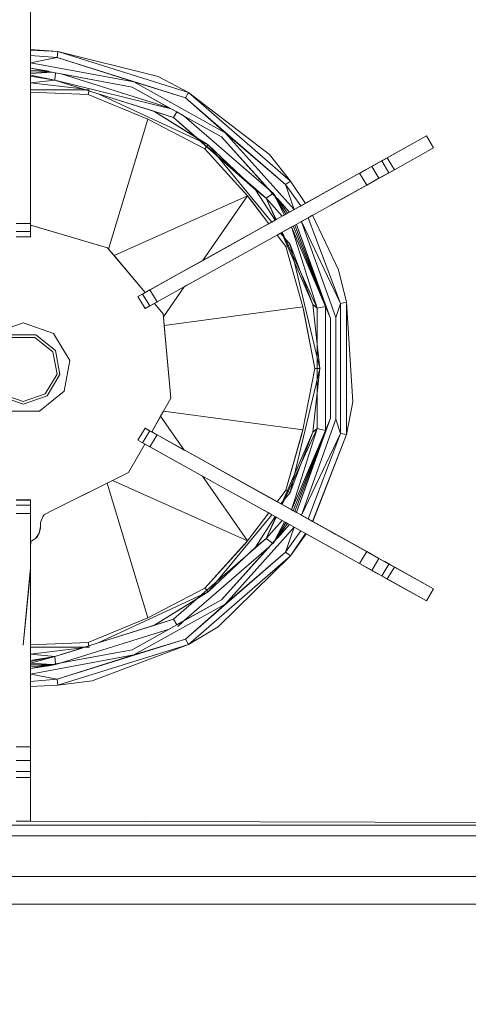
# Model space of a CAD drawing. Header units: millimetres. Extents: x -38341 to 3709, y -10682 to 48718.
# Tile 90 of 111: x -2793 to -2711, y 38391 to 38570. Entities that reach past the tile are written whole.
import ezdxf

# ---------------------------------------------------------------- set-up
doc = ezdxf.new("R2010")
doc.units = ezdxf.units.MM
doc.header["$LTSCALE"] = 50
for name, color, linetype, lineweight in [('02モデリング-03スラブ-仕上げ', 7, 'Continuous', 5), ('02モデリング-03スラブ-仕上げ_ハッチング', 7, 'Continuous', 5), ('08設備機器-流し台', 7, 'Continuous', 5), ('08設備機器-流し台_ハッチング', 7, 'Continuous', 5), ('一般', 7, 'Continuous', 5)]:
    doc.layers.add(name, color=color, linetype=linetype, lineweight=lineweight)
doc.styles.get("Standard").update_dxf_attribs({"font": 'txt', "bigfont": 'BIGFONT.SHX'})

# ---------------------------------------------------------------- blocks, each defined once
blk = doc.blocks.new('グループ-233')
at = {"color": 255, "linetype": 'Continuous', "lineweight": 5, "transparency": 33554687}
blk.add_wipeout([(11725, 4717.5), (11725, 2532.5), (8942.5, 2532.5), (8942.5, 4717.5)], dxfattribs=at).dxf.layer = '02モデリング-03スラブ-仕上げ_ハッチング'
blk.add_wipeout([(11725, 4717.5), (11725, 2532.5), (8942.5, 2532.5), (8942.5, 4717.5)], dxfattribs=at).dxf.layer = '02モデリング-03スラブ-仕上げ_ハッチング'
at = {"layer": '02モデリング-03スラブ-仕上げ', "color": 0, "flags": 1}
for tag in ['instanceID', 'IFC_UUID']:
    blk.add_attdef(tag, (8942.5, 2532.5), '', height=0.18, dxfattribs=at)
blk = doc.blocks.new('グループ-234')
at = {"color": 255, "linetype": 'Continuous', "lineweight": 5, "transparency": 33554687}
blk.add_wipeout([(4822.5, 585), (4822.5, 5617.5), (8877.5, 5617.5), (8877.5, 2467.5), (11022.5, 2467.5), (11022.5, 2117.5), (11677.5, 2117.5), (11677.5, 572.5), (11227.5, 572.5), (11227.5, 122.5), (5272.5, 122.5), (5272.5, 572.5), (4822.5, 572.5)], dxfattribs=at).dxf.layer = '02モデリング-03スラブ-仕上げ_ハッチング'
blk.add_wipeout([(4822.5, 585), (4822.5, 5617.5), (8877.5, 5617.5), (8877.5, 2467.5), (11022.5, 2467.5), (11022.5, 2117.5), (11677.5, 2117.5), (11677.5, 572.5), (11227.5, 572.5), (11227.5, 122.5), (5272.5, 122.5), (5272.5, 572.5), (4822.5, 572.5)], dxfattribs=at).dxf.layer = '02モデリング-03スラブ-仕上げ_ハッチング'
at = {"layer": '02モデリング-03スラブ-仕上げ', "color": 0, "flags": 1}
for tag in ['instanceID', 'IFC_UUID']:
    blk.add_attdef(tag, (4822.5, 122.5), '', height=0.18, dxfattribs=at)
blk = doc.blocks.new('グループ-264')
at = {"color": 255, "linetype": 'Continuous', "lineweight": 18, "transparency": 33554687}
blk.add_wipeout([(10819.71, 3210.25), (10819.71, 3197.25), (10829.05, 3197.25), (10829.05, 3210.25), (11597.94, 3210.25), (11597.94, 3197.25), (11602.61, 3197.25), (11602.61, 2547.25), (8956.63, 2547.25), (8956.63, 3197.25), (8961.3, 3197.25), (8961.3, 3210.25), (10041.48, 3210.25), (10041.48, 3197.25), (10050.82, 3197.25), (10050.82, 3210.25)], dxfattribs=at).dxf.layer = '08設備機器-流し台_ハッチング'
at = {"layer": '08設備機器-流し台', "color": 7, "linetype": 'Continuous', "lineweight": 13, "transparency": 33554687}
for p, q in [((11136.97, 2908.94), (11136.97, 2866.58)), ((11136.97, 2898.14), (11136.97, 2898)), ((11136.97, 2898.14), (11141.94, 2897.77)), ((11141.94, 2897.77), (11136.97, 2898)), ((11136.97, 2898), (11136.97, 2897.07)), ((11141.94, 2897.77), (11136.97, 2898)), ((11136.97, 2897.97), (11136.97, 2893.96)), ((11136.97, 2897.07), (11136.97, 2895.73)), ((11141.82, 2896.68), (11136.97, 2897.07)), ((11141.94, 2897.77), (11141.82, 2896.68)), ((11165.68, 2890.34), (11141.94, 2897.77)), ((11160.14, 2893.23), (11141.94, 2897.77)), ((11141.82, 2896.68), (11136.97, 2895.73)), ((11136.97, 2895.73), (11136.97, 2894.74)), ((11155.77, 2892.25), (11136.97, 2895.73)), ((11155.77, 2892.25), (11141.82, 2896.68)), ((11165.11, 2889.39), (11141.82, 2896.68)), ((11136.97, 2894.74), (11136.97, 2894.4)), ((11136.97, 2894.74), (11140.29, 2894.22)), ((11155.42, 2891.32), (11136.97, 2894.74)), ((11136.97, 2894.4), (11136.97, 2894.07)), ((11140.27, 2894.13), (11136.97, 2894.4)), ((11140.27, 2894.04), (11136.97, 2894.07)), ((11141.01, 2893.99), (11136.97, 2893.75)), ((11136.97, 2893.75), (11136.97, 2893.48)), ((11141.38, 2892.55), (11136.97, 2893.48)), ((11136.97, 2893.3), (11136.97, 2892.11)), ((11141.38, 2892.55), (11136.97, 2893.3)), ((11141.52, 2893.9), (11141.01, 2893.99)), ((11141.38, 2892.55), (11141.52, 2893.9)), ((11155.42, 2891.32), (11142.55, 2893.71)), ((11162.19, 2887.56), (11142.55, 2893.71)), ((11141.38, 2892.55), (11136.97, 2892.11)), ((11141.38, 2892.55), (11136.97, 2892.11)), ((11136.97, 2892.1), (11146.38, 2890.98)), ((11136.97, 2892.1), (11136.97, 2890.83)), ((11136.97, 2892.1), (11146.38, 2890.98)), ((11162.95, 2885.79), (11141.38, 2892.55)), ((11162.52, 2887.37), (11141.38, 2892.55)), ((11146.39, 2891.01), (11141.38, 2892.55)), ((11165.11, 2889.39), (11155.77, 2892.25)), ((11172.35, 2883.03), (11155.77, 2892.25)), ((11160.14, 2893.23), (11165.68, 2890.34)), ((11136.97, 2890.83), (11136.97, 2890.41)), ((11136.97, 2890.83), (11146.86, 2890.83)), ((11147.45, 2889.98), (11136.97, 2890.41)), ((11147.45, 2889.98), (11136.97, 2890.41)), ((11136.97, 2890.18), (11136.97, 2866.58)), ((11146.86, 2890.83), (11146.38, 2890.98)), ((11146.86, 2890.83), (11147.65, 2890.83)), ((11147.45, 2889.98), (11147.6, 2890.6)), ((11147.45, 2889.98), (11158.28, 2885.49)), ((11147.45, 2889.98), (11158.28, 2885.49)), ((11149.29, 2890.07), (11147.55, 2890.62)), ((11147.6, 2890.6), (11147.65, 2890.83)), ((11149.29, 2890.07), (11169.23, 2880.82)), ((11159.4, 2886.91), (11149.29, 2890.07)), ((11171.69, 2882.27), (11155.42, 2891.32)), ((11162.19, 2887.56), (11155.42, 2891.32)), ((11165.11, 2889.39), (11165.68, 2890.34)), ((11165.68, 2890.34), (11184.22, 2874.25)), ((11180.38, 2879.05), (11165.68, 2890.34)), ((11172.35, 2883.03), (11165.11, 2889.39)), ((11183.3, 2873.6), (11165.11, 2889.39)), ((11159.4, 2886.91), (11167.12, 2882.12)), ((11162.95, 2885.79), (11159.4, 2886.91)), ((11159.4, 2886.91), (11169.23, 2880.82)), ((11163.55, 2886.8), (11162.52, 2887.37)), ((11163.55, 2886.8), (11162.95, 2885.79)), ((11164.92, 2886.04), (11163.55, 2886.8)), ((11158.28, 2885.49), (11151.17, 2861.92)), ((11168.67, 2880.13), (11158.28, 2885.49)), ((11168.67, 2880.13), (11158.28, 2885.49)), ((11179.81, 2871.16), (11162.95, 2885.79)), ((11162.95, 2885.79), (11167.12, 2882.12)), ((11171.69, 2882.27), (11164.92, 2886.04)), ((11180.27, 2872.72), (11164.92, 2886.04)), ((11184.87, 2869.07), (11172.35, 2883.03)), ((11183.3, 2873.6), (11172.35, 2883.03)), ((11167.12, 2882.12), (11177.86, 2872.68)), ((11168.67, 2880.13), (11169.23, 2880.82)), ((11177.86, 2872.68), (11169.23, 2880.82)), ((11169.23, 2880.82), (11180.82, 2866.82)), ((11180.27, 2872.72), (11171.69, 2882.27)), ((11183.99, 2868.58), (11171.69, 2882.27)), ((11208.89, 2882.44), (11197.94, 2876.34)), ((11201.34, 2878.23), (11208.89, 2882.44)), ((11201.76, 2878.47), (11208.89, 2882.44)), ((11210.19, 2880.27), (11208.89, 2882.44)), ((11168.67, 2880.13), (11176.41, 2871.56)), ((11168.67, 2880.13), (11176.41, 2871.56)), ((11180.38, 2879.05), (11184.22, 2874.25)), ((11203.06, 2876.31), (11210.19, 2880.27)), ((11190.19, 2872.04), (11200.77, 2877.92)), ((11197.4, 2876.05), (11199.57, 2877.25)), ((11198.98, 2876.92), (11200.77, 2877.92)), ((11199.2, 2877.05), (11200.77, 2877.92)), ((11199.44, 2877.18), (11200.73, 2877.9)), ((11200.72, 2877.89), (11201.37, 2878.25)), ((11200.77, 2877.92), (11201.76, 2878.47)), ((11200.77, 2877.92), (11202.07, 2875.76)), ((11201.76, 2878.47), (11203.06, 2876.31)), ((11158.67, 2854.5), (11196.75, 2875.68)), ((11164.12, 2857.53), (11196.75, 2875.68)), ((11187.11, 2870.32), (11196.75, 2875.68)), ((11203.06, 2876.31), (11194.2, 2871.38)), ((11196.75, 2875.68), (11198.98, 2876.92)), ((11196.75, 2875.68), (11198.86, 2876.86)), ((11198.04, 2873.52), (11196.75, 2875.68)), ((11197.94, 2876.34), (11196.78, 2875.7)), ((11196.78, 2875.7), (11197.19, 2875.93)), ((11197.17, 2875.92), (11197.43, 2876.06)), ((11197.4, 2876.05), (11197.94, 2876.34)), ((11197.48, 2876.09), (11197.94, 2876.34)), ((11202.07, 2875.76), (11198.04, 2873.52)), ((11203.06, 2876.31), (11198.55, 2873.8)), ((11198.8, 2876.82), (11199.2, 2877.05)), ((11198.98, 2876.92), (11200.27, 2874.76)), ((11202.07, 2875.76), (11200.27, 2874.76)), ((11203.06, 2876.31), (11202.07, 2875.76)), ((11184.22, 2874.25), (11183.3, 2873.6)), ((11184.22, 2874.25), (11186.91, 2870.21)), ((11198.6, 2873.83), (11197.99, 2873.49)), ((11200.27, 2874.76), (11198.04, 2873.52)), ((11198.7, 2873.88), (11198.04, 2873.52)), ((11159.97, 2852.33), (11198.04, 2873.52)), ((11198.04, 2873.52), (11165.41, 2855.36)), ((11177.86, 2872.68), (11181.39, 2867.14)), ((11179.81, 2871.16), (11177.86, 2872.68)), ((11177.86, 2872.68), (11181.39, 2867.14)), ((11180.95, 2871.96), (11179.81, 2871.16)), ((11181.06, 2872.03), (11180.27, 2872.72)), ((11181.06, 2872.03), (11180.51, 2872.45)), ((11180.95, 2871.96), (11180.51, 2872.45)), ((11181.29, 2871.58), (11180.95, 2871.96)), ((11181.33, 2871.6), (11181.06, 2872.03)), ((11181.78, 2871.03), (11181.06, 2872.03)), ((11184.87, 2869.07), (11183.3, 2873.6)), ((11186.08, 2869.75), (11183.3, 2873.6)), ((11190.19, 2872.04), (11187.11, 2870.32)), ((11198.04, 2873.52), (11191.49, 2869.87)), ((11176.41, 2871.56), (11152.15, 2860.76)), ((11176.41, 2871.56), (11168.2, 2859.8)), ((11180.24, 2866.5), (11176.41, 2871.56)), ((11176.91, 2870.9), (11176.41, 2871.56)), ((11180.24, 2866.5), (11176.91, 2870.9)), ((11182.69, 2867.86), (11179.81, 2871.16)), ((11181.62, 2867.26), (11179.81, 2871.16)), ((11181.54, 2867.22), (11179.81, 2871.16)), ((11183.09, 2868.08), (11181.39, 2871.4)), ((11183.38, 2868.24), (11181.43, 2871.42)), ((11183.68, 2868.41), (11181.78, 2871.03)), ((11181.86, 2871.09), (11183.99, 2868.58)), ((11184.87, 2869.07), (11187.21, 2870.38)), ((11186.08, 2869.75), (11187.38, 2870.47)), ((11186.52, 2869.99), (11186.91, 2870.21)), ((11187.38, 2870.47), (11187.21, 2870.38)), ((11194.2, 2871.38), (11191.49, 2869.87)), ((11183.68, 2868.41), (11183.23, 2868.16)), ((11186.08, 2869.75), (11183.28, 2868.19)), ((11183.28, 2868.19), (11184.87, 2869.07)), ((11183.99, 2868.58), (11183.68, 2868.41)), ((11184.87, 2869.07), (11183.99, 2868.58)), ((11185.99, 2869.7), (11184.87, 2869.07)), ((11186.08, 2869.75), (11185.99, 2869.7)), ((11186.08, 2869.75), (11186.32, 2869.88)), ((11186.32, 2869.88), (11186.52, 2869.99)), ((11134.37, 2866.58), (11136.97, 2866.58)), ((11136.97, 2866.58), (11136.97, 2865.08)), ((11136.97, 2866.58), (11136.97, 2866.27)), ((11179.22, 2865.93), (11180.24, 2866.5)), ((11180.24, 2866.5), (11180.64, 2866.72)), ((11180.64, 2866.72), (11180.82, 2866.82)), ((11180.82, 2866.82), (11181.39, 2867.14)), ((11181.39, 2867.14), (11181.54, 2867.22)), ((11181.54, 2867.22), (11181.62, 2867.26)), ((11181.62, 2867.26), (11182.69, 2867.86)), ((11182.69, 2867.86), (11183.09, 2868.08)), ((11186.04, 2866.84), (11187.38, 2867.58)), ((11193.26, 2852.05), (11186.17, 2866.9)), ((11186.18, 2866.88), (11192.44, 2849.48)), ((11187.38, 2867.58), (11187.72, 2867.77)), ((11193.26, 2852.05), (11187.38, 2867.58)), ((11187.72, 2867.77), (11188.21, 2868.04)), ((11192.89, 2858.17), (11188.21, 2868.04)), ((11134.37, 2865.08), (11136.97, 2865.08)), ((11136.97, 2866.27), (11136.97, 2865.08)), ((11136.97, 2866.27), (11150.97, 2862.15)), ((11136.97, 2866.27), (11137.24, 2866.19)), ((11136.97, 2865.08), (11136.97, 2864.15)), ((11136.97, 2865.08), (11136.97, 2864.15)), ((11137.24, 2866.19), (11150.97, 2862.15)), ((11168.2, 2859.8), (11179.22, 2865.93)), ((11181.78, 2864.46), (11182.36, 2864.79)), ((11182.36, 2864.79), (11184.17, 2862.76)), ((11182.56, 2864.9), (11182.68, 2864.97)), ((11188.28, 2851.83), (11182.56, 2864.9)), ((11182.68, 2864.97), (11184.39, 2865.92)), ((11189.04, 2851.19), (11182.68, 2864.97)), ((11190.55, 2851.5), (11184.39, 2865.92)), ((11189.04, 2851.19), (11184.39, 2865.92)), ((11190.55, 2851.5), (11184.67, 2866.11)), ((11190.55, 2851.5), (11184.98, 2866.24)), ((11185.3, 2866.36), (11191.44, 2849.31)), ((11185.3, 2866.36), (11190.55, 2851.5)), ((11136.97, 2864.15), (11134.37, 2864.15)), ((11134.37, 2864.13), (11136.97, 2864.13)), ((11134.37, 2864.13), (11135.67, 2864.13)), ((11135.67, 2864.13), (11136.97, 2864.13)), ((11136.97, 2864.15), (11136.97, 2864.13)), ((11165.41, 2855.36), (11180.35, 2863.67)), ((11180.35, 2863.67), (11181.78, 2864.46)), ((11183.35, 2862.38), (11181.78, 2864.46)), ((11183.35, 2862.38), (11181.78, 2864.46)), ((11150.97, 2862.15), (11157.82, 2854.02)), ((11150.97, 2862.15), (11151.17, 2861.92)), ((11151.17, 2861.92), (11152.15, 2860.76)), ((11183.35, 2862.38), (11184.17, 2862.76)), ((11183.35, 2862.38), (11186.47, 2851.43)), ((11183.35, 2862.38), (11186.47, 2851.43)), ((11184.17, 2862.76), (11189.5, 2840.25)), ((11188.28, 2851.83), (11184.17, 2862.76)), ((11152.15, 2860.76), (11157.82, 2854.02)), ((11164.12, 2857.53), (11168.2, 2859.8)), ((11192.89, 2858.17), (11194.37, 2852.28)), ((11164.12, 2857.53), (11158.72, 2854.52)), ((11164.12, 2857.53), (11158.8, 2854.57)), ((11158.72, 2854.52), (11156.83, 2853.47)), ((11158.72, 2854.52), (11157.28, 2853.72)), ((11157.82, 2854.02), (11157.28, 2853.72)), ((11158.72, 2854.52), (11157.33, 2853.75)), ((11158.67, 2854.5), (11157.33, 2853.75)), ((11158.72, 2854.52), (11157.82, 2854.02)), ((11159.97, 2852.33), (11158.67, 2854.5)), ((11159.97, 2852.33), (11165.41, 2855.36)), ((11159.98, 2852.34), (11164.91, 2855.08)), ((11164.91, 2855.08), (11161.11, 2849.63)), ((11164.91, 2855.08), (11165.37, 2855.33)), ((11156.5, 2853.29), (11156.48, 2853.28)), ((11157.78, 2851.11), (11156.48, 2853.28)), ((11157.78, 2851.11), (11156.48, 2853.28)), ((11157.33, 2853.75), (11156.5, 2853.29)), ((11156.83, 2853.47), (11156.5, 2853.29)), ((11157.79, 2851.12), (11156.5, 2853.29)), ((11156.83, 2853.47), (11157.28, 2853.72)), ((11156.83, 2853.47), (11157.28, 2853.72)), ((11158.63, 2851.58), (11157.33, 2853.75)), ((11158.52, 2851.52), (11159.71, 2852.18)), ((11158.58, 2851.56), (11159.91, 2852.3)), ((11158.63, 2851.58), (11159.97, 2852.33)), ((11159.48, 2852.06), (11159.91, 2852.3)), ((11159.71, 2852.18), (11160.02, 2852.36)), ((11159.98, 2852.34), (11159.91, 2852.3)), ((11193.26, 2852.05), (11194.37, 2852.28)), ((11195.51, 2834.19), (11194.37, 2852.28)), ((11194.37, 2828.23), (11194.37, 2852.28)), ((11158.58, 2851.56), (11157.78, 2851.11)), ((11158.58, 2851.56), (11157.78, 2851.11)), ((11157.78, 2851.11), (11158.54, 2851.54)), ((11157.79, 2851.12), (11157.78, 2851.11)), ((11157.79, 2851.12), (11158.63, 2851.58)), ((11158.58, 2851.56), (11159.48, 2852.06)), ((11159.48, 2852.06), (11161.05, 2850.18)), ((11159.48, 2852.06), (11161.05, 2850.18)), ((11186.47, 2851.43), (11161.25, 2848.02)), ((11188.59, 2840.25), (11186.47, 2851.43)), ((11186.62, 2850.61), (11186.47, 2851.43)), ((11188.59, 2840.25), (11186.62, 2850.61)), ((11188.28, 2851.83), (11189.04, 2851.19)), ((11188.28, 2851.83), (11189.5, 2840.25)), ((11189.04, 2851.19), (11190.55, 2851.5)), ((11189.04, 2829.32), (11189.04, 2851.19)), ((11190.55, 2851.5), (11191.44, 2849.31)), ((11190.55, 2829.01), (11190.55, 2851.5)), ((11193.26, 2852.05), (11192.44, 2849.48)), ((11193.26, 2828.46), (11193.26, 2852.05)), ((11161.05, 2850.18), (11162.48, 2834.83)), ((11161.05, 2850.18), (11161.11, 2849.63)), ((11161.11, 2849.63), (11161.25, 2848.02)), ((11191.44, 2831.2), (11191.44, 2849.31)), ((11192.44, 2849.48), (11192.44, 2831.03)), ((11130.17, 2846.57), (11135.67, 2848.5)), ((11130.17, 2846.57), (11135.67, 2848.5)), ((11135.67, 2848.5), (11141.17, 2846.57)), ((11135.67, 2848.5), (11141.17, 2846.57)), ((11161.25, 2848.02), (11162.48, 2834.83)), ((11133.36, 2846.36), (11137.98, 2846.36)), ((11133.36, 2846.36), (11137.98, 2846.36)), ((11133.54, 2845.89), (11137.8, 2845.89)), ((11133.54, 2845.89), (11137.8, 2845.89)), ((11133.54, 2845.89), (11137.8, 2845.89)), ((11137.8, 2845.89), (11141.06, 2843.25)), ((11137.8, 2845.89), (11141.06, 2843.25)), ((11137.8, 2845.89), (11141.06, 2843.25)), ((11137.98, 2846.36), (11141.51, 2843.5)), ((11137.98, 2846.36), (11141.51, 2843.5)), ((11141.17, 2846.57), (11144.1, 2841.69)), ((11141.17, 2846.57), (11144.1, 2841.69)), ((11141.06, 2843.25), (11141.8, 2839.21)), ((11141.06, 2843.25), (11141.8, 2839.21)), ((11141.06, 2843.25), (11141.8, 2839.21)), ((11141.51, 2843.5), (11142.31, 2839.13)), ((11141.51, 2843.5), (11142.31, 2839.13)), ((11144.1, 2841.69), (11143.09, 2836.13)), ((11144.1, 2841.69), (11143.09, 2836.13)), ((11189.5, 2840.25), (11184.17, 2817.74)), ((11188.59, 2840.25), (11186.47, 2829.08)), ((11188.59, 2840.25), (11186.47, 2829.08)), ((11188.28, 2828.68), (11189.5, 2840.25)), ((11188.59, 2840.25), (11189.5, 2840.25)), ((11141.8, 2839.21), (11139.67, 2835.66)), ((11141.8, 2839.21), (11139.67, 2835.66)), ((11141.8, 2839.21), (11139.67, 2835.66)), ((11142.31, 2839.13), (11140.01, 2835.28)), ((11142.31, 2839.13), (11140.01, 2835.28)), ((11143.09, 2836.13), (11138.6, 2832.5)), ((11143.09, 2836.13), (11138.6, 2832.5)), ((11135.67, 2833.75), (11131.34, 2835.28)), ((11135.67, 2833.75), (11131.34, 2835.28)), ((11135.67, 2833.75), (11131.34, 2835.28)), ((11135.67, 2834.25), (11131.67, 2835.66)), ((11135.67, 2834.25), (11131.67, 2835.66)), ((11135.67, 2834.25), (11131.67, 2835.66)), ((11139.67, 2835.66), (11135.67, 2834.25)), ((11139.67, 2835.66), (11135.67, 2834.25)), ((11139.67, 2835.66), (11135.67, 2834.25)), ((11140.01, 2835.28), (11135.67, 2833.75)), ((11140.01, 2835.28), (11135.67, 2833.75)), ((11140.01, 2835.28), (11135.67, 2833.75)), ((11162.48, 2834.83), (11158.99, 2828.72)), ((11162.48, 2834.83), (11161.15, 2832.51)), ((11194.37, 2828.23), (11195.51, 2834.19)), ((11138.6, 2832.5), (11132.74, 2832.5)), ((11138.6, 2832.5), (11132.74, 2832.5)), ((11160.62, 2831.58), (11158.99, 2828.72)), ((11161.15, 2832.51), (11160.62, 2831.58)), ((11164.91, 2825.43), (11160.62, 2831.58)), ((11186.47, 2829.08), (11161.15, 2832.51)), ((11185.28, 2814.09), (11191.44, 2831.2)), ((11186.17, 2813.6), (11192.44, 2831.03)), ((11190.55, 2829.01), (11191.44, 2831.2)), ((11193.26, 2828.46), (11192.44, 2831.03)), ((11156.48, 2827.23), (11157.78, 2829.4)), ((11156.48, 2827.23), (11157.78, 2829.4)), ((11156.5, 2827.22), (11157.79, 2829.39)), ((11157.79, 2829.39), (11157.78, 2829.4)), ((11158.54, 2828.97), (11157.78, 2829.4)), ((11157.78, 2829.4), (11158.58, 2828.95)), ((11157.78, 2829.4), (11158.57, 2828.96)), ((11158.63, 2828.93), (11157.79, 2829.39)), ((11159.81, 2828.26), (11158.52, 2828.99)), ((11158.58, 2828.95), (11159.91, 2828.21)), ((11158.58, 2828.95), (11158.99, 2828.72)), ((11182.68, 2815.54), (11189.04, 2829.32)), ((11183.35, 2818.13), (11186.47, 2829.08)), ((11184.39, 2814.59), (11189.04, 2829.32)), ((11184.39, 2814.59), (11190.55, 2829.01)), ((11184.68, 2814.43), (11190.55, 2829.01)), ((11184.98, 2814.26), (11190.55, 2829.01)), ((11185.28, 2814.09), (11190.55, 2829.01)), ((11186.24, 2828.29), (11186.47, 2829.08)), ((11188.28, 2828.68), (11189.04, 2829.32)), ((11189.04, 2829.32), (11190.55, 2829.01)), ((11156.48, 2827.23), (11156.5, 2827.22)), ((11156.5, 2827.22), (11157.33, 2826.76)), ((11156.5, 2827.22), (11157.74, 2826.53)), ((11157.33, 2826.76), (11158.63, 2828.93)), ((11159.97, 2828.18), (11158.63, 2828.93)), ((11158.67, 2826.01), (11159.97, 2828.18)), ((11158.99, 2828.72), (11159.91, 2828.21)), ((11159.91, 2828.21), (11160.01, 2828.15)), ((11198.04, 2806.99), (11159.97, 2828.18)), ((11165.41, 2825.15), (11159.97, 2828.18)), ((11164.91, 2825.43), (11159.98, 2828.17)), ((11182.56, 2815.61), (11188.28, 2828.68)), ((11183.35, 2818.13), (11186.24, 2828.29)), ((11188.28, 2828.68), (11184.17, 2817.74)), ((11186.17, 2813.6), (11193.26, 2828.46)), ((11187.38, 2812.93), (11193.26, 2828.46)), ((11188.21, 2812.47), (11194.37, 2828.23)), ((11188.24, 2812.45), (11194.37, 2828.23)), ((11194.37, 2828.23), (11193.26, 2828.46)), ((11157.74, 2826.53), (11154.77, 2821.33)), ((11157.74, 2826.53), (11154.77, 2821.33)), ((11157.33, 2826.76), (11158.72, 2825.99)), ((11157.33, 2826.76), (11158.65, 2826.03)), ((11157.74, 2826.53), (11158.72, 2825.99)), ((11196.75, 2804.83), (11158.67, 2826.01)), ((11158.68, 2826.01), (11158.72, 2825.99)), ((11158.72, 2825.99), (11159.97, 2825.29)), ((11165.41, 2825.15), (11164.91, 2825.43)), ((11168.2, 2820.71), (11160.01, 2825.27)), ((11165.41, 2825.15), (11198.04, 2806.99)), ((11165.41, 2825.15), (11180.35, 2816.84)), ((11154.77, 2821.33), (11140.54, 2814.28)), ((11154.77, 2821.33), (11151.85, 2819.88)), ((11176.41, 2808.95), (11168.2, 2820.71)), ((11179.22, 2814.58), (11168.2, 2820.71)), ((11150.92, 2819.42), (11141.54, 2814.77)), ((11151.85, 2819.88), (11150.92, 2819.42)), ((11150.92, 2819.42), (11158.28, 2795.01)), ((11176.41, 2808.95), (11151.85, 2819.88)), ((11180.35, 2816.84), (11181.78, 2816.05)), ((11183.35, 2818.13), (11181.76, 2816.05)), ((11183.35, 2818.13), (11181.78, 2816.05)), ((11184.17, 2817.74), (11182.45, 2815.67)), ((11183.35, 2818.13), (11184.17, 2817.74)), ((11136.97, 2816.38), (11134.37, 2816.38)), ((11136.63, 2816.38), (11134.37, 2816.38)), ((11136.97, 2816.36), (11134.37, 2816.36)), ((11136.97, 2815.43), (11134.37, 2815.43)), ((11136.97, 2816.38), (11136.63, 2816.38)), ((11136.97, 2816.38), (11136.97, 2816.36)), ((11136.97, 2816.36), (11136.97, 2815.43)), ((11136.97, 2816.36), (11136.97, 2815.43)), ((11136.97, 2815.43), (11136.97, 2813.93)), ((11136.97, 2815.43), (11136.97, 2813.93)), ((11141.54, 2814.77), (11140.54, 2814.28)), ((11181.78, 2816.05), (11182.45, 2815.67)), ((11182.56, 2815.61), (11182.68, 2815.54)), ((11182.68, 2815.54), (11184.39, 2814.59)), ((11136.97, 2813.93), (11134.37, 2813.93)), ((11136.97, 2813.93), (11136.97, 2771.57)), ((11136.97, 2813.93), (11136.97, 2810.31)), ((11139.32, 2813.59), (11138.83, 2812.31)), ((11139.21, 2813.32), (11138.83, 2812.31)), ((11139.26, 2813.44), (11139.46, 2813.67)), ((11140.54, 2814.28), (11139.32, 2813.59)), ((11140.54, 2814.28), (11139.46, 2813.67)), ((11180.82, 2813.69), (11169.23, 2799.69)), ((11180.24, 2814.01), (11176.41, 2808.95)), ((11180.24, 2814.01), (11176.41, 2808.95)), ((11177.86, 2807.83), (11181.39, 2813.37)), ((11177.86, 2807.83), (11181.39, 2813.37)), ((11180.24, 2814.01), (11179.22, 2814.58)), ((11179.81, 2809.35), (11181.54, 2813.29)), ((11179.81, 2809.35), (11181.62, 2813.25)), ((11180.82, 2813.69), (11180.24, 2814.01)), ((11181.39, 2813.37), (11180.82, 2813.69)), ((11181.54, 2813.29), (11181.39, 2813.37)), ((11181.62, 2813.25), (11181.54, 2813.29)), ((11182.69, 2812.65), (11181.62, 2813.25)), ((11184.39, 2814.59), (11184.68, 2814.43)), ((11184.68, 2814.43), (11184.98, 2814.26)), ((11184.98, 2814.26), (11185.28, 2814.09)), ((11185.14, 2814.17), (11185.52, 2813.96)), ((11185.28, 2814.09), (11185.14, 2814.17)), ((11185.28, 2814.09), (11185.52, 2813.96)), ((11185.52, 2813.96), (11186.17, 2813.6)), ((11186, 2813.7), (11190.94, 2810.94)), ((11187.38, 2812.93), (11186, 2813.7)), ((11186.17, 2813.6), (11187.38, 2812.93)), ((11187.38, 2812.93), (11192.34, 2810.17)), ((11187.38, 2812.93), (11188.21, 2812.46)), ((11138.59, 2810.37), (11138.83, 2811.55)), ((11138.68, 2810.8), (11138.78, 2811.31)), ((11138.83, 2812.31), (11138.83, 2811.55)), ((11138.83, 2812.31), (11138.83, 2811.55)), ((11171.69, 2798.24), (11183.99, 2811.93)), ((11172.35, 2797.48), (11184.87, 2811.44)), ((11179.81, 2809.35), (11182.69, 2812.65)), ((11181.29, 2808.93), (11183.09, 2812.43)), ((11183.38, 2812.27), (11181.7, 2809.53)), ((11183.68, 2812.1), (11181.78, 2809.48)), ((11183.99, 2811.93), (11181.86, 2809.42)), ((11183.09, 2812.43), (11182.69, 2812.65)), ((11183.3, 2806.91), (11184.87, 2811.44)), ((11183.68, 2812.1), (11183.33, 2812.29)), ((11183.99, 2811.93), (11183.68, 2812.1)), ((11184.87, 2811.44), (11183.99, 2811.93)), ((11186.08, 2810.76), (11184.87, 2811.44)), ((11188.21, 2812.47), (11188.24, 2812.45)), ((11136.97, 2810.06), (11136.97, 2809.02)), ((11137.91, 2809.4), (11136.97, 2808.79)), ((11137.91, 2809.4), (11137.51, 2809.14)), ((11138.59, 2810.37), (11137.91, 2809.4)), ((11137.91, 2809.4), (11138.23, 2809.76)), ((11137.91, 2809.4), (11138.23, 2809.76)), ((11138.59, 2810.37), (11138.23, 2809.76)), ((11138.59, 2810.37), (11138.23, 2809.76)), ((11138.59, 2810.37), (11138.68, 2810.8)), ((11162.95, 2794.71), (11179.81, 2809.35)), ((11179.81, 2809.35), (11177.86, 2807.83)), ((11179.81, 2809.35), (11180.95, 2808.55)), ((11181.7, 2809.53), (11181.43, 2809.09)), ((11181.78, 2809.48), (11181.48, 2809.06)), ((11183.3, 2806.91), (11186.08, 2810.76)), ((11184.22, 2806.26), (11186.91, 2810.3)), ((11184.22, 2806.26), (11186.91, 2810.3)), ((11187.04, 2810.23), (11184.22, 2806.26)), ((11186.91, 2810.3), (11186.08, 2810.76)), ((11196.75, 2804.83), (11186.75, 2810.39)), ((11186.75, 2810.39), (11190.19, 2808.47)), ((11187.04, 2810.23), (11186.91, 2810.3)), ((11190.92, 2810.96), (11191.49, 2810.64)), ((11190.94, 2810.95), (11191.49, 2810.64)), ((11190.97, 2810.93), (11198.04, 2806.99)), ((11191.41, 2810.69), (11192.34, 2810.17)), ((11191.49, 2810.64), (11198.04, 2806.99)), ((11191.49, 2810.64), (11198.04, 2806.99)), ((11191.49, 2810.64), (11194.2, 2809.13)), ((11137.05, 2808.84), (11136.97, 2807.78)), ((11136.97, 2807.78), (11136.97, 2804.08)), ((11137.43, 2809.09), (11137.05, 2808.84)), ((11164.92, 2794.47), (11180.27, 2807.79)), ((11168.67, 2800.38), (11176.41, 2808.95)), ((11168.67, 2800.38), (11175.84, 2808.32)), ((11177.86, 2807.83), (11169.23, 2799.69)), ((11171.69, 2798.24), (11180.27, 2807.79)), ((11175.84, 2808.32), (11176.41, 2808.95)), ((11180.27, 2807.79), (11180.95, 2808.55)), ((11180.95, 2808.55), (11181.29, 2808.93)), ((11181.43, 2809.09), (11181.06, 2808.48)), ((11181.06, 2808.48), (11181.29, 2808.93)), ((11196.75, 2804.83), (11190.19, 2808.47)), ((11194.2, 2809.13), (11203.06, 2804.2)), ((11165.11, 2791.12), (11183.3, 2806.91)), ((11165.68, 2790.17), (11184.22, 2806.26)), ((11171.04, 2793.34), (11184.22, 2806.26)), ((11183.3, 2806.91), (11172.35, 2797.48)), ((11183.3, 2806.91), (11184.22, 2806.26)), ((11196.75, 2804.83), (11198.04, 2806.99)), ((11198.04, 2806.99), (11202.07, 2804.75)), ((11198.04, 2806.99), (11200.27, 2805.75)), ((11198.04, 2806.99), (11198.7, 2806.63)), ((11198.04, 2806.99), (11198.6, 2806.68)), ((11198.55, 2806.71), (11202.07, 2804.75)), ((11200.27, 2805.75), (11198.98, 2803.59)), ((11200.27, 2805.75), (11202.07, 2804.75)), ((11136.97, 2804.08), (11135.67, 2790.04)), ((11198.98, 2803.59), (11196.75, 2804.83)), ((11196.86, 2804.77), (11197.94, 2804.16)), ((11197.28, 2804.53), (11196.86, 2804.77)), ((11197.44, 2804.44), (11197.94, 2804.16)), ((11199.72, 2803.17), (11197.44, 2804.44)), ((11197.51, 2804.4), (11197.94, 2804.16)), ((11197.94, 2804.16), (11208.89, 2798.07)), ((11202.07, 2804.75), (11200.77, 2802.59)), ((11201.2, 2805.24), (11202.36, 2804.59)), ((11201.2, 2805.24), (11201.6, 2805.01)), ((11210.19, 2800.24), (11201.6, 2805.01)), ((11203.06, 2804.2), (11201.76, 2802.04)), ((11202.07, 2804.75), (11203.06, 2804.2)), ((11203.25, 2804.1), (11202.35, 2804.6)), ((11210.19, 2800.24), (11203.06, 2804.2)), ((11210.19, 2800.24), (11203.25, 2804.1)), ((11136.97, 2803.48), (11135.67, 2790.04)), ((11136.97, 2803.48), (11136.97, 2790.33)), ((11200.77, 2802.59), (11198.98, 2803.59)), ((11200.88, 2802.53), (11199.72, 2803.17)), ((11201.38, 2802.25), (11200.72, 2802.62)), ((11201.76, 2802.04), (11200.77, 2802.59)), ((11201.35, 2802.27), (11208.89, 2798.07)), ((11168.67, 2800.38), (11158.28, 2795.01)), ((11168.67, 2800.38), (11158.28, 2795.01)), ((11168.67, 2800.38), (11169.23, 2799.69)), ((11208.89, 2798.07), (11201.76, 2802.04)), ((11169.23, 2799.69), (11149.29, 2790.43)), ((11159.4, 2793.6), (11169.23, 2799.69)), ((11208.89, 2798.07), (11210.19, 2800.24)), ((11155.42, 2789.19), (11171.69, 2798.24)), ((11155.77, 2788.26), (11172.35, 2797.48)), ((11159.4, 2793.6), (11167.12, 2798.39)), ((11162.95, 2794.71), (11167.12, 2798.39)), ((11164.92, 2794.47), (11171.69, 2798.24)), ((11165.11, 2791.12), (11172.35, 2797.48)), ((11158.28, 2795.01), (11147.45, 2790.53)), ((11158.28, 2795.01), (11147.45, 2790.53)), ((11141.38, 2787.96), (11162.95, 2794.71)), ((11149.29, 2790.43), (11159.4, 2793.6)), ((11159.4, 2793.6), (11162.95, 2794.71)), ((11162.19, 2792.95), (11163.55, 2793.71)), ((11162.95, 2794.71), (11163.55, 2793.71)), ((11163.55, 2793.71), (11164.58, 2794.29)), ((11163.72, 2793.43), (11164.58, 2794.29)), ((11163.72, 2793.43), (11164.64, 2794.23)), ((11164.64, 2794.23), (11164.92, 2794.47)), ((11171.04, 2793.34), (11165.68, 2790.17)), ((11142.55, 2786.8), (11162.19, 2792.95)), ((11155.42, 2789.19), (11162.19, 2792.95)), ((11147.45, 2790.53), (11136.97, 2790.1)), ((11147.45, 2790.53), (11136.97, 2790.1)), ((11136.97, 2790.1), (11136.97, 2789.68)), ((11136.97, 2789.68), (11136.97, 2788.41)), ((11146.86, 2789.68), (11136.97, 2789.68)), ((11141.82, 2783.83), (11165.11, 2791.12)), ((11141.94, 2782.74), (11165.68, 2790.17)), ((11146.38, 2789.53), (11146.86, 2789.68)), ((11147.65, 2789.68), (11146.86, 2789.68)), ((11147.6, 2789.91), (11147.45, 2790.53)), ((11147.6, 2789.91), (11149.29, 2790.43)), ((11147.65, 2789.68), (11147.6, 2789.91)), ((11148.18, 2783.54), (11165.68, 2790.17)), ((11165.11, 2791.12), (11155.77, 2788.26)), ((11165.68, 2790.17), (11165.11, 2791.12)), ((11146.38, 2789.53), (11136.97, 2788.41)), ((11146.38, 2789.53), (11136.97, 2788.41)), ((11136.97, 2785.77), (11155.42, 2789.19)), ((11136.97, 2788.4), (11136.97, 2787.21)), ((11141.38, 2787.96), (11136.97, 2788.4)), ((11141.38, 2787.96), (11136.97, 2788.4)), ((11136.97, 2784.78), (11155.77, 2788.26)), ((11136.97, 2786.76), (11141.38, 2787.96)), ((11136.97, 2787.03), (11141.38, 2787.96)), ((11141.38, 2787.96), (11136.97, 2787.21)), ((11141.38, 2787.96), (11146.39, 2789.5)), ((11141.38, 2787.96), (11141.52, 2786.61)), ((11141.82, 2783.83), (11155.77, 2788.26)), ((11142.55, 2786.8), (11155.42, 2789.19)), ((11136.97, 2786.76), (11136.97, 2786.44)), ((11136.97, 2786.76), (11141.01, 2786.52)), ((11136.97, 2786.55), (11136.97, 2783.54)), ((11136.97, 2786.44), (11140.27, 2786.47)), ((11136.97, 2786.44), (11136.97, 2786.11)), ((11136.97, 2786.11), (11140.27, 2786.38)), ((11136.97, 2785.77), (11140.29, 2786.29)), ((11136.97, 2786.11), (11136.97, 2785.77)), ((11140.27, 2786.47), (11140.8, 2786.48)), ((11140.27, 2786.38), (11140.8, 2786.43)), ((11140.29, 2786.29), (11141.54, 2786.49)), ((11140.8, 2786.43), (11141.54, 2786.49)), ((11140.8, 2786.48), (11141.54, 2786.49)), ((11141.01, 2786.52), (11141.52, 2786.61)), ((11141.01, 2786.52), (11141.54, 2786.49)), ((11141.52, 2786.61), (11142.19, 2786.74)), ((11141.54, 2786.49), (11142.55, 2786.8)), ((11141.54, 2786.49), (11142.19, 2786.74)), ((11136.97, 2785.77), (11136.97, 2784.78)), ((11136.97, 2784.78), (11136.97, 2783.43)), ((11136.97, 2784.78), (11141.82, 2783.83)), ((11136.97, 2783.43), (11141.82, 2783.83)), ((11136.97, 2783.43), (11136.97, 2782.51)), ((11136.97, 2782.51), (11141.94, 2782.74)), ((11141.94, 2782.74), (11141.82, 2783.83)), ((11141.94, 2782.74), (11148.18, 2783.54)), ((11134.37, 2771.57), (11136.97, 2771.57)), ((11136.97, 2771.57), (11136.97, 2769.09)), ((11136.97, 2769.09), (11134.37, 2769.09)), ((11136.97, 2769.09), (11136.97, 2767.09)), ((11136.97, 2767.09), (11134.37, 2767.09)), ((11136.97, 2767.09), (11136.97, 2765.99)), ((11136.97, 2765.99), (11134.37, 2765.99)), ((11136.97, 2758.05), (11136.97, 2765.99)), ((11134.37, 2758.05), (11136.97, 2758.05)), ((11403.34, 2757.35), (11136.97, 2758.05)), ((11403.34, 2757.35), (10868.01, 2757.35)), ((11405.35, 2755.4), (10865.98, 2755.4)), ((10882.95, 2748.03), (11390.25, 2748.03)), ((11390.25, 2748.03), (10882.95, 2748.03)), ((10882.95, 2748.03), (11390.25, 2748.03)), ((10888.14, 2743.03), (11385.06, 2743.03)), ((10888.14, 2743.03), (11385.06, 2743.03))]:
    blk.add_line(p, q, dxfattribs=at)
blk = doc.blocks.new('グループ-265')
at = {"layer": '08設備機器-流し台', "color": 7, "transparency": 33554687}
blk.add_blockref('グループ-264', (0, 0), dxfattribs=at)
at = {"layer": '08設備機器-流し台', "color": 0, "flags": 1}
for tag in ['備考', '価格', '備考', '設備機器', '部位', '名称', '適用', '単価', '単位', '数量', '記号', 'メーカー']:
    blk.add_attdef(tag, (8956.63, 2547.25), '', height=0.18, dxfattribs=at)
blk = doc.blocks.new('_2F-FL (2D)')
at = {"layer": '02モデリング-03スラブ-仕上げ', "color": 7, "transparency": 33554687}
blk.add_blockref('グループ-233', (0, 0), dxfattribs=at)
blk.add_blockref('グループ-234', (0, 0), dxfattribs=at)
at = {"layer": '08設備機器-流し台', "color": 7, "transparency": 33554687}
blk.add_blockref('グループ-265', (0, 0), dxfattribs=at)

msp = doc.modelspace()

# ---------------------------------------------------------------- block references
at = {"layer": '一般', "color": 7, "transparency": 33554687}
msp.add_blockref('_2F-FL (2D)', (-13927.831, 35665.986), dxfattribs=at)

doc.saveas('drawing.dxf')
